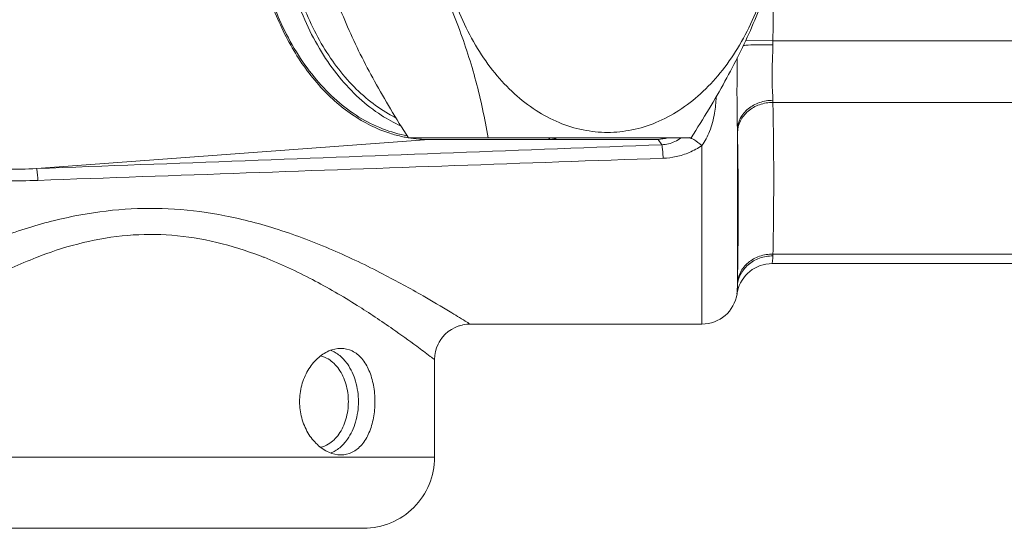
# Model space of a CAD drawing. Header units: millimetres. Extents: x -368 to 1732, y 3428 to 4913.
# Tile 34 of 80: x 1117.51 to 1120.29, y 4345.52 to 4346.96. Entities that reach past the tile are written whole.
import ezdxf

# ---------------------------------------------------------------- set-up
doc = ezdxf.new("R2010")
doc.units = ezdxf.units.MM
doc.linetypes.add('ACAD_ISO08W100', pattern=[36, 24, -3, 6, -3])
doc.layers.add('-- CO_p', color=51, linetype='Continuous', lineweight=9)

# ---------------------------------------------------------------- blocks, each defined once
blk = doc.blocks.new('-- CIEPŁOMIERZ ECHO II_20')
at = {"color": 50}
for points, knots in [([(8.77971, -0.69727), (8.79198, -0.69466), (8.80413, -0.69141), (8.81608, -0.68756), (8.81608, -0.68756), (8.85343, -0.67553), (8.88895, -0.65754), (8.92149, -0.6354), (8.92149, -0.6354), (8.95648, -0.6116), (8.98801, -0.583), (9.01604, -0.55138), (9.01604, -0.55138), (9.04635, -0.5172), (9.07257, -0.47949), (9.095, -0.43971), (9.095, -0.43971), (9.119, -0.39716), (9.13867, -0.35223), (9.15441, -0.306), (9.15441, -0.306), (9.17093, -0.25748), (9.18313, -0.20752), (9.19129, -0.15693), (9.19129, -0.15693), (9.19966, -0.10507), (9.2038, -0.05254), (9.2038, 0), (9.2038, 0), (9.2038, 0.05253), (9.19966, 0.10506), (9.19129, 0.15693), (9.19129, 0.15693), (9.18313, 0.20752), (9.17093, 0.25747), (9.15441, 0.30599), (9.15441, 0.30599), (9.13867, 0.35222), (9.119, 0.39715), (9.095, 0.43971), (9.095, 0.43971), (9.07257, 0.47949), (9.04635, 0.51719), (9.01604, 0.55138), (9.01604, 0.55138), (8.98801, 0.58299), (8.95648, 0.61159), (8.92149, 0.6354), (8.92149, 0.6354), (8.88895, 0.65753), (8.85343, 0.67552), (8.81608, 0.68756), (8.81608, 0.68756), (8.80413, 0.69141), (8.79198, 0.69465), (8.77971, 0.69727)], [0, 0, 0, 0, 0.0714286, 0.0714286, 0.0714286, 0.0714286, 0.1428571, 0.1428571, 0.1428571, 0.1428572, 0.2142857, 0.2142857, 0.2142857, 0.2142857, 0.2857143, 0.2857143, 0.2857143, 0.2857143, 0.3571429, 0.3571429, 0.3571429, 0.3571429, 0.4285714, 0.4285714, 0.4285714, 0.4285714, 0.5, 0.5, 0.5, 0.5, 0.5714286, 0.5714286, 0.5714286, 0.5714286, 0.6428571, 0.6428571, 0.6428571, 0.6428572, 0.7142857, 0.7142857, 0.7142857, 0.7142857, 0.7857143, 0.7857143, 0.7857143, 0.7857143, 0.8571429, 0.8571429, 0.8571429, 0.8571429, 0.9285714, 0.9285714, 0.9285714, 0.9285714, 1, 1, 1, 1]), ([(10.5058, 0.62622), (10.54036, 0.5951), (10.57153, 0.56), (10.59874, 0.52215), (10.59874, 0.52215), (10.6273, 0.48243), (10.6515, 0.43967), (10.6716, 0.39511), (10.6716, 0.39511), (10.69259, 0.34859), (10.70912, 0.30011), (10.72164, 0.25064), (10.72164, 0.25064), (10.73452, 0.19978), (10.74316, 0.14789), (10.7479, 0.09566), (10.7479, 0.09566), (10.75269, 0.04294), (10.7535, -0.01013), (10.75036, -0.06298), (10.75036, -0.06298), (10.74724, -0.11549), (10.74022, -0.16778), (10.72904, -0.21919), (10.72904, -0.21919), (10.71811, -0.26941), (10.70322, -0.31879), (10.68388, -0.36643), (10.68388, -0.36643), (10.66532, -0.41217), (10.64267, -0.45629), (10.6156, -0.49759), (10.6156, -0.49759), (10.58977, -0.53698), (10.55993, -0.5738), (10.52636, -0.60685), (10.52636, -0.60685), (10.49417, -0.63855), (10.45854, -0.66677), (10.42042, -0.69101), (10.42042, -0.69101), (10.38199, -0.71544), (10.34101, -0.73582), (10.29863, -0.75247), (10.29863, -0.75247), (10.2529, -0.77043), (10.20553, -0.78404), (10.15749, -0.79426), (10.15749, -0.79426), (10.10239, -0.80597), (10.04641, -0.81322), (9.99022, -0.81726), (9.99022, -0.81726), (9.92918, -0.82166), (9.86791, -0.82226), (9.8068, -0.82009)], [0, 0, 0, 0, 0.0714286, 0.0714286, 0.0714286, 0.0714286, 0.1428571, 0.1428571, 0.1428571, 0.1428572, 0.2142857, 0.2142857, 0.2142857, 0.2142857, 0.2857143, 0.2857143, 0.2857143, 0.2857143, 0.3571429, 0.3571429, 0.3571429, 0.3571429, 0.4285714, 0.4285714, 0.4285714, 0.4285714, 0.5, 0.5, 0.5, 0.5, 0.5714286, 0.5714286, 0.5714286, 0.5714286, 0.6428571, 0.6428571, 0.6428571, 0.6428572, 0.7142857, 0.7142857, 0.7142857, 0.7142857, 0.7857143, 0.7857143, 0.7857143, 0.7857143, 0.8571429, 0.8571429, 0.8571429, 0.8571429, 0.9285714, 0.9285714, 0.9285714, 0.9285714, 1, 1, 1, 1]), ([(10.46252, 0.60278), (10.49425, 0.57274), (10.52258, 0.53893), (10.54714, 0.50268), (10.54714, 0.50268), (10.57317, 0.46426), (10.59497, 0.4231), (10.61299, 0.38038), (10.61299, 0.38038), (10.63197, 0.33543), (10.64676, 0.28876), (10.65795, 0.24127), (10.65795, 0.24127), (10.66952, 0.19221), (10.67723, 0.14227), (10.68146, 0.09205), (10.68146, 0.09205), (10.68573, 0.04127), (10.68645, -0.00981), (10.68364, -0.06069), (10.68364, -0.06069), (10.68085, -0.11119), (10.67459, -0.16151), (10.66456, -0.2111), (10.66456, -0.2111), (10.6548, -0.25932), (10.64147, -0.30684), (10.62401, -0.35286), (10.62401, -0.35286), (10.60738, -0.3967), (10.58701, -0.43917), (10.56238, -0.4791), (10.56238, -0.4791), (10.53911, -0.51682), (10.51205, -0.55228), (10.48128, -0.58419), (10.48128, -0.58419), (10.45201, -0.61455), (10.41939, -0.6417), (10.38425, -0.665), (10.38425, -0.665), (10.34893, -0.68843), (10.31106, -0.70796), (10.27179, -0.72386), (10.27179, -0.72386), (10.22933, -0.74106), (10.18522, -0.75401), (10.14046, -0.76366), (10.14046, -0.76366), (10.08883, -0.77479), (10.03633, -0.78154), (9.98365, -0.7852), (9.98365, -0.7852), (9.92602, -0.7892), (9.86817, -0.78951), (9.8105, -0.78717)], [0, 0, 0, 0, 0.0714286, 0.0714286, 0.0714286, 0.0714286, 0.1428571, 0.1428571, 0.1428571, 0.1428572, 0.2142857, 0.2142857, 0.2142857, 0.2142857, 0.2857143, 0.2857143, 0.2857143, 0.2857143, 0.3571429, 0.3571429, 0.3571429, 0.3571429, 0.4285714, 0.4285714, 0.4285714, 0.4285714, 0.5, 0.5, 0.5, 0.5, 0.5714286, 0.5714286, 0.5714286, 0.5714286, 0.6428571, 0.6428571, 0.6428571, 0.6428572, 0.7142857, 0.7142857, 0.7142857, 0.7142857, 0.7857143, 0.7857143, 0.7857143, 0.7857143, 0.8571429, 0.8571429, 0.8571429, 0.8571429, 0.9285714, 0.9285714, 0.9285714, 0.9285714, 1, 1, 1, 1]), ([(7.96763, -0.7), (7.95042, -0.67328), (7.93359, -0.64631), (7.91725, -0.61905), (7.91725, -0.61905), (7.90184, -0.59335), (7.88687, -0.56739), (7.87243, -0.54113), (7.87243, -0.54113), (7.85853, -0.51587), (7.84513, -0.49032), (7.83232, -0.46449), (7.83232, -0.46449), (7.81985, -0.43932), (7.80793, -0.41387), (7.79667, -0.38814), (7.79667, -0.38814), (7.78564, -0.36296), (7.77524, -0.33751), (7.7655, -0.3118), (7.7655, -0.3118), (7.75596, -0.28659), (7.74706, -0.26113), (7.73883, -0.23546), (7.73883, -0.23546), (7.7307, -0.21011), (7.72321, -0.18455), (7.71636, -0.15883), (7.71636, -0.15883), (7.70948, -0.13302), (7.70324, -0.10705), (7.69757, -0.08095), (7.69757, -0.08095), (7.69174, -0.05408), (7.68653, -0.02709), (7.68186, 0)], [0, 0, 0, 0, 0.1111111, 0.1111111, 0.1111111, 0.1111111, 0.2222222, 0.2222222, 0.2222222, 0.2222222, 0.3333333, 0.3333333, 0.3333333, 0.3333333, 0.4444444, 0.4444444, 0.4444444, 0.4444445, 0.5555556, 0.5555556, 0.5555556, 0.5555556, 0.6666667, 0.6666667, 0.6666667, 0.6666667, 0.7777778, 0.7777778, 0.7777778, 0.7777778, 0.8888889, 0.8888889, 0.8888889, 0.8888889, 1, 1, 1, 1]), ([(8.68744, 0), (8.68744, -0.03254), (8.6858, -0.0651), (8.68251, -0.09749), (8.68251, -0.09749), (8.67925, -0.12955), (8.67437, -0.16144), (8.66782, -0.19299), (8.66782, -0.19299), (8.6614, -0.22391), (8.65337, -0.25451), (8.64367, -0.28456), (8.64367, -0.28456), (8.63424, -0.31375), (8.62324, -0.34242), (8.61055, -0.37034), (8.61055, -0.37034), (8.59833, -0.39722), (8.58456, -0.4234), (8.56913, -0.44858), (8.56913, -0.44858), (8.55438, -0.47266), (8.53812, -0.49581), (8.52026, -0.51769), (8.52026, -0.51769), (8.50327, -0.53852), (8.48483, -0.55818), (8.46494, -0.57626), (8.46494, -0.57626), (8.44602, -0.59346), (8.42577, -0.60923), (8.40428, -0.6231), (8.40428, -0.6231), (8.38376, -0.63636), (8.3621, -0.64789), (8.33953, -0.65726), (8.33953, -0.65726), (8.31775, -0.6663), (8.29512, -0.67333), (8.272, -0.67803), (8.272, -0.67803), (8.24934, -0.68264), (8.2262, -0.685), (8.20307, -0.685), (8.20307, -0.685), (8.17994, -0.685), (8.15681, -0.68264), (8.13414, -0.67803), (8.13414, -0.67803), (8.11102, -0.67333), (8.08839, -0.6663), (8.06661, -0.65726), (8.06661, -0.65726), (8.04404, -0.64789), (8.02238, -0.63636), (8.00186, -0.6231), (8.00186, -0.6231), (7.98037, -0.60923), (7.96013, -0.59346), (7.9412, -0.57626), (7.9412, -0.57626), (7.92131, -0.55818), (7.90287, -0.53852), (7.88588, -0.51769), (7.88588, -0.51769), (7.86802, -0.49581), (7.85176, -0.47266), (7.83701, -0.44858), (7.83701, -0.44858), (7.82158, -0.4234), (7.80781, -0.39722), (7.79559, -0.37034), (7.79559, -0.37034), (7.78291, -0.34242), (7.7719, -0.31375), (7.76247, -0.28456), (7.76247, -0.28456), (7.75277, -0.25451), (7.74474, -0.22391), (7.73832, -0.19299), (7.73832, -0.19299), (7.73177, -0.16144), (7.72689, -0.12955), (7.72363, -0.09749), (7.72363, -0.09749), (7.72034, -0.0651), (7.7187, -0.03254), (7.7187, 0)], [0, 0, 0, 0, 0.0454545, 0.0454545, 0.0454545, 0.0454546, 0.0909091, 0.0909091, 0.0909091, 0.0909091, 0.1363636, 0.1363636, 0.1363636, 0.1363636, 0.1818182, 0.1818182, 0.1818182, 0.1818182, 0.2272727, 0.2272727, 0.2272727, 0.2272727, 0.2727273, 0.2727273, 0.2727273, 0.2727273, 0.3181818, 0.3181818, 0.3181818, 0.3181818, 0.3636364, 0.3636364, 0.3636364, 0.3636364, 0.4090909, 0.4090909, 0.4090909, 0.4090909, 0.4545455, 0.4545455, 0.4545455, 0.4545455, 0.5, 0.5, 0.5, 0.5, 0.5454545, 0.5454545, 0.5454545, 0.5454546, 0.5909091, 0.5909091, 0.5909091, 0.5909091, 0.6363636, 0.6363636, 0.6363636, 0.6363636, 0.6818182, 0.6818182, 0.6818182, 0.6818182, 0.7272727, 0.7272727, 0.7272727, 0.7272727, 0.7727273, 0.7727273, 0.7727273, 0.7727273, 0.8181818, 0.8181818, 0.8181818, 0.8181818, 0.8636364, 0.8636364, 0.8636364, 0.8636364, 0.9090909, 0.9090909, 0.9090909, 0.9090909, 0.9545455, 0.9545455, 0.9545455, 0.9545455, 1, 1, 1, 1]), ([(8.82495, 0), (8.80774, -0.02673), (8.79091, -0.0537), (8.77457, -0.08096), (8.77457, -0.08096), (8.75916, -0.10666), (8.74419, -0.13262), (8.72975, -0.15887), (8.72975, -0.15887), (8.71585, -0.18414), (8.70245, -0.20968), (8.68964, -0.23552), (8.68964, -0.23552), (8.67717, -0.26069), (8.66525, -0.28614), (8.65399, -0.31187), (8.65399, -0.31187), (8.64296, -0.33705), (8.63256, -0.3625), (8.62282, -0.38821), (8.62282, -0.38821), (8.61328, -0.41342), (8.60438, -0.43888), (8.59615, -0.46455), (8.59615, -0.46455), (8.58802, -0.4899), (8.58054, -0.51546), (8.57368, -0.54118), (8.57368, -0.54118), (8.5668, -0.56699), (8.56056, -0.59296), (8.5549, -0.61906), (8.5549, -0.61906), (8.54907, -0.64592), (8.54385, -0.67292), (8.53918, -0.7)], [0, 0, 0, 0, 0.1111111, 0.1111111, 0.1111111, 0.1111111, 0.2222222, 0.2222222, 0.2222222, 0.2222222, 0.3333333, 0.3333333, 0.3333333, 0.3333333, 0.4444444, 0.4444444, 0.4444444, 0.4444445, 0.5555556, 0.5555556, 0.5555556, 0.5555556, 0.6666667, 0.6666667, 0.6666667, 0.6666667, 0.7777778, 0.7777778, 0.7777778, 0.7777778, 0.8888889, 0.8888889, 0.8888889, 0.8888889, 1, 1, 1, 1]), ([(9.04955, 0), (9.04488, -0.02709), (9.03966, -0.05409), (9.03383, -0.08096), (9.03383, -0.08096), (9.02817, -0.10707), (9.02192, -0.13306), (9.01504, -0.15887), (9.01504, -0.15887), (9.00818, -0.1846), (9.0007, -0.21017), (8.99256, -0.23552), (8.99256, -0.23552), (8.98433, -0.26119), (8.97543, -0.28665), (8.96588, -0.31187), (8.96588, -0.31187), (8.95615, -0.33758), (8.94574, -0.36303), (8.93471, -0.38821), (8.93471, -0.38821), (8.92345, -0.41394), (8.91153, -0.43938), (8.89906, -0.46455), (8.89906, -0.46455), (8.88625, -0.49038), (8.87285, -0.51592), (8.85895, -0.54118), (8.85895, -0.54118), (8.84452, -0.56742), (8.82955, -0.59337), (8.81415, -0.61906), (8.81415, -0.61906), (8.79781, -0.64632), (8.78099, -0.67328), (8.76378, -0.7)], [0, 0, 0, 0, 0.1111111, 0.1111111, 0.1111111, 0.1111111, 0.2222222, 0.2222222, 0.2222222, 0.2222222, 0.3333333, 0.3333333, 0.3333333, 0.3333333, 0.4444444, 0.4444444, 0.4444444, 0.4444445, 0.5555556, 0.5555556, 0.5555556, 0.5555556, 0.6666667, 0.6666667, 0.6666667, 0.6666667, 0.7777778, 0.7777778, 0.7777778, 0.7777778, 0.8888889, 0.8888889, 0.8888889, 0.8888889, 1, 1, 1, 1]), ([(9.20009, 0), (9.20009, -0.03325), (9.19842, -0.06653), (9.19505, -0.09962), (9.19505, -0.09962), (9.19172, -0.13239), (9.18674, -0.16498), (9.18004, -0.19722), (9.18004, -0.19722), (9.17348, -0.22882), (9.16528, -0.26008), (9.15536, -0.29079), (9.15536, -0.29079), (9.14573, -0.32062), (9.13448, -0.34992), (9.12152, -0.37845), (9.12152, -0.37845), (9.10903, -0.40592), (9.09496, -0.43268), (9.07919, -0.45841), (9.07919, -0.45841), (9.06412, -0.48301), (9.0475, -0.50667), (9.02926, -0.52903), (9.02926, -0.52903), (9.01189, -0.55031), (8.99305, -0.5704), (8.97272, -0.58888), (8.97272, -0.58888), (8.95338, -0.60646), (8.93269, -0.62257), (8.91074, -0.63675), (8.91074, -0.63675), (8.88976, -0.65029), (8.86764, -0.66207), (8.84457, -0.67165), (8.84457, -0.67165), (8.8223, -0.68089), (8.79915, -0.68808), (8.77556, -0.69288), (8.77556, -0.69288), (8.77287, -0.69342), (8.77018, -0.69394), (8.76748, -0.69442)], [0, 0, 0, 0, 0.0909091, 0.0909091, 0.0909091, 0.0909091, 0.1818182, 0.1818182, 0.1818182, 0.1818182, 0.2727273, 0.2727273, 0.2727273, 0.2727273, 0.3636364, 0.3636364, 0.3636364, 0.3636364, 0.4545455, 0.4545455, 0.4545455, 0.4545455, 0.5454545, 0.5454545, 0.5454545, 0.5454546, 0.6363636, 0.6363636, 0.6363636, 0.6363636, 0.7272727, 0.7272727, 0.7272727, 0.7272727, 0.8181818, 0.8181818, 0.8181818, 0.8181818, 0.9090909, 0.9090909, 0.9090909, 0.9090909, 1, 1, 1, 1]), ([(9.12938, 0), (9.12938, -0.03325), (9.12771, -0.06653), (9.12434, -0.09962), (9.12434, -0.09962), (9.12101, -0.13239), (9.11602, -0.16498), (9.10933, -0.19722), (9.10933, -0.19722), (9.10277, -0.22882), (9.09457, -0.26008), (9.08465, -0.29079), (9.08465, -0.29079), (9.07502, -0.32062), (9.06377, -0.34992), (9.0508, -0.37845), (9.0508, -0.37845), (9.03832, -0.40592), (9.02425, -0.43268), (9.00848, -0.45841), (9.00848, -0.45841), (8.99341, -0.48301), (8.97679, -0.50667), (8.95855, -0.52903), (8.95855, -0.52903), (8.94118, -0.55031), (8.92234, -0.5704), (8.90201, -0.58888), (8.90201, -0.58888), (8.88267, -0.60646), (8.86198, -0.62257), (8.84003, -0.63675), (8.84003, -0.63675), (8.82246, -0.64809), (8.80407, -0.6582), (8.78504, -0.6668)], [0, 0, 0, 0, 0.1111111, 0.1111111, 0.1111111, 0.1111111, 0.2222222, 0.2222222, 0.2222222, 0.2222222, 0.3333333, 0.3333333, 0.3333333, 0.3333333, 0.4444444, 0.4444444, 0.4444444, 0.4444445, 0.5555556, 0.5555556, 0.5555556, 0.5555556, 0.6666667, 0.6666667, 0.6666667, 0.6666667, 0.7777778, 0.7777778, 0.7777778, 0.7777778, 0.8888889, 0.8888889, 0.8888889, 0.8888889, 1, 1, 1, 1]), ([(8.79886, -0.64431), (8.80594, -0.6407), (8.81291, -0.63688), (8.81977, -0.63286), (8.81977, -0.63286), (8.8397, -0.62118), (8.85868, -0.60785), (8.87659, -0.59323), (8.87659, -0.59323), (8.89533, -0.57793), (8.91289, -0.56123), (8.92927, -0.54345), (8.92927, -0.54345), (8.94643, -0.52483), (8.96229, -0.50504), (8.97691, -0.48437), (8.97691, -0.48437), (8.99217, -0.46278), (9.00607, -0.44024), (9.01868, -0.41701), (9.01868, -0.41701), (9.03179, -0.39285), (9.04349, -0.36794), (9.05388, -0.3425), (9.05388, -0.3425), (9.06461, -0.31623), (9.07393, -0.28938), (9.0819, -0.26214), (9.0819, -0.26214), (9.09008, -0.23422), (9.09685, -0.20588), (9.10227, -0.17729), (9.10227, -0.17729), (9.10778, -0.14822), (9.11189, -0.11888), (9.11463, -0.08941), (9.11463, -0.08941), (9.1174, -0.05969), (9.11877, -0.02984), (9.11877, 0)], [0, 0, 0, 0, 0.1, 0.1, 0.1, 0.1, 0.2, 0.2, 0.2, 0.2, 0.3, 0.3, 0.3, 0.3, 0.4, 0.4, 0.4, 0.4, 0.5, 0.5, 0.5, 0.5, 0.6, 0.6, 0.6, 0.6, 0.7, 0.7, 0.7, 0.7, 0.8, 0.8, 0.8, 0.8, 0.9, 0.9, 0.9, 0.9, 1, 1, 1, 1]), ([(7.73649, -0.3328), (7.73661, -0.34853), (7.73675, -0.36426), (7.73689, -0.37998), (7.73689, -0.37998), (7.73703, -0.39574), (7.73718, -0.41149), (7.73733, -0.42724)], [0, 0, 0, 0, 0.5, 0.5, 0.5, 0.5, 1, 1, 1, 1]), ([(7.73749, -0.43813), (7.75005, -0.43802), (7.7626, -0.43824), (7.77519, -0.4382), (7.77519, -0.4382), (7.78592, -0.43816), (7.79667, -0.43793), (7.80732, -0.43906), (7.80732, -0.43906), (7.81164, -0.43951), (7.81594, -0.44019), (7.82028, -0.44049)], [0, 0, 0, 0, 0.3333333, 0.3333333, 0.3333333, 0.3333333, 0.6666667, 0.6666667, 0.6666667, 0.6666667, 1, 1, 1, 1]), ([(7.73749, -0.43813), (7.73762, -0.44827), (7.73794, -0.45841), (7.73827, -0.46855), (7.73827, -0.46855), (7.73863, -0.47927), (7.739, -0.49), (7.73926, -0.50073), (7.73926, -0.50073), (7.73952, -0.51181), (7.73966, -0.52291), (7.73957, -0.534), (7.73957, -0.534), (7.73949, -0.54484), (7.73919, -0.55567), (7.73871, -0.5665), (7.73871, -0.5665), (7.73829, -0.57592), (7.73773, -0.58533), (7.73749, -0.59475)], [0, 0, 0, 0, 0.2, 0.2, 0.2, 0.2, 0.4, 0.4, 0.4, 0.4, 0.6, 0.6, 0.6, 0.6, 0.8, 0.8, 0.8, 0.8, 1, 1, 1, 1]), ([(7.83773, -0.47521), (7.83777, -0.47856), (7.83781, -0.48192), (7.83785, -0.48527), (7.83785, -0.48527), (7.83803, -0.50058), (7.83821, -0.51589), (7.83834, -0.53121), (7.83834, -0.53121), (7.83848, -0.54747), (7.83854, -0.56373), (7.8385, -0.57999), (7.8385, -0.57999), (7.83846, -0.59663), (7.8383, -0.61327), (7.83807, -0.62991), (7.83807, -0.62991), (7.83785, -0.64558), (7.83756, -0.66125), (7.83745, -0.67693)], [0, 0, 0, 0, 0.2, 0.2, 0.2, 0.2, 0.4, 0.4, 0.4, 0.4, 0.6, 0.6, 0.6, 0.6, 0.8, 0.8, 0.8, 0.8, 1, 1, 1, 1]), ([(7.73733, -0.60045), (7.73683, -0.62569), (7.73641, -0.65093), (7.73607, -0.67618), (7.73607, -0.67618), (7.7357, -0.70389), (7.73543, -0.73161), (7.73528, -0.75933), (7.73528, -0.75933), (7.73511, -0.78902), (7.73508, -0.81872), (7.73519, -0.84841), (7.73519, -0.84841), (7.73529, -0.87816), (7.73552, -0.9079), (7.73588, -0.93765), (7.73588, -0.93765), (7.73625, -0.96766), (7.73674, -0.99768), (7.73733, -1.02769)], [0, 0, 0, 0, 0.2, 0.2, 0.2, 0.2, 0.4, 0.4, 0.4, 0.4, 0.6, 0.6, 0.6, 0.6, 0.8, 0.8, 0.8, 0.8, 1, 1, 1, 1]), ([(7.73733, -0.60045), (7.75009, -0.60051), (7.76295, -0.60271), (7.77504, -0.60703), (7.77504, -0.60703), (7.78674, -0.61121), (7.79773, -0.61738), (7.80718, -0.62542), (7.80718, -0.62542), (7.81614, -0.63305), (7.82373, -0.64236), (7.82901, -0.65292), (7.82901, -0.65292), (7.83405, -0.66302), (7.83699, -0.67426), (7.8373, -0.68545)], [0, 0, 0, 0, 0.25, 0.25, 0.25, 0.25, 0.5, 0.5, 0.5, 0.5, 0.75, 0.75, 0.75, 0.75, 1, 1, 1, 1]), ([(7.73749, -0.59475), (7.75023, -0.59481), (7.76307, -0.59692), (7.77519, -0.60111), (7.77519, -0.60111), (7.78683, -0.60513), (7.79781, -0.61107), (7.80732, -0.61889), (7.80732, -0.61889), (7.81623, -0.62622), (7.82384, -0.63519), (7.82915, -0.64547), (7.82915, -0.64547), (7.83417, -0.6552), (7.83714, -0.66609), (7.83745, -0.67693)], [0, 0, 0, 0, 0.25, 0.25, 0.25, 0.25, 0.5, 0.5, 0.5, 0.5, 0.75, 0.75, 0.75, 0.75, 1, 1, 1, 1]), ([(7.93742, -0.72195), (7.92864, -0.70975), (7.92156, -0.6963), (7.91595, -0.68232), (7.91595, -0.68232), (7.90935, -0.66587), (7.90479, -0.64868), (7.90177, -0.63125), (7.90177, -0.63125), (7.89915, -0.61609), (7.89769, -0.60075), (7.89725, -0.5854)], [0, 0, 0, 0, 0.3333333, 0.3333333, 0.3333333, 0.3333333, 0.6666667, 0.6666667, 0.6666667, 0.6666667, 1, 1, 1, 1]), ([(7.8373, -0.68545), (7.8368, -0.71058), (7.83637, -0.73572), (7.83603, -0.76086), (7.83603, -0.76086), (7.83566, -0.7885), (7.83539, -0.81614), (7.83524, -0.84378), (7.83524, -0.84378), (7.83508, -0.87342), (7.83505, -0.90307), (7.83515, -0.93271), (7.83515, -0.93271), (7.83525, -0.96244), (7.83549, -0.99216), (7.83585, -1.02188), (7.83585, -1.02188), (7.83622, -1.05182), (7.8367, -1.08176), (7.8373, -1.1117)], [0, 0, 0, 0, 0.2, 0.2, 0.2, 0.2, 0.4, 0.4, 0.4, 0.4, 0.6, 0.6, 0.6, 0.6, 0.8, 0.8, 0.8, 0.8, 1, 1, 1, 1]), ([(7.96758, -0.70179), (7.96513, -0.70289), (7.96275, -0.70414), (7.96042, -0.70547), (7.96042, -0.70547), (7.95221, -0.71013), (7.94455, -0.71577), (7.93742, -0.72195)], [0, 0, 0, 0, 0.5, 0.5, 0.5, 0.5, 1, 1, 1, 1]), ([(8.05004, -0.71983), (8.04387, -0.71959), (8.03771, -0.71874), (8.0317, -0.71729), (8.0317, -0.71729), (8.02539, -0.71577), (8.01924, -0.71358), (8.01339, -0.71077), (8.01339, -0.71077), (8.0072, -0.7078), (8.00133, -0.70415), (7.99594, -0.69992)], [0, 0, 0, 0, 0.3333333, 0.3333333, 0.3333333, 0.3333333, 0.6666667, 0.6666667, 0.6666667, 0.6666667, 1, 1, 1, 1]), ([(8.05004, -0.71983), (8.04888, -0.72115), (8.04899, -0.72312), (8.04899, -0.725), (8.04899, -0.725), (8.04898, -0.72966), (8.04823, -0.73377), (8.04772, -0.73802), (8.04772, -0.73802), (8.04695, -0.74447), (8.04674, -0.75123), (8.04634, -0.75783)], [0, 0, 0, 0, 0.3333333, 0.3333333, 0.3333333, 0.3333333, 0.6666667, 0.6666667, 0.6666667, 0.6666667, 1, 1, 1, 1]), ([(9.8105, -0.78717), (9.61491, -0.77967), (9.41931, -0.77218), (9.22371, -0.76469), (9.22371, -0.76469), (9.0281, -0.7572), (8.83249, -0.74972), (8.63689, -0.74225), (8.63689, -0.74225), (8.44127, -0.73477), (8.24565, -0.7273), (8.05004, -0.71983)], [0, 0, 0, 0, 0.3333333, 0.3333333, 0.3333333, 0.3333333, 0.6666667, 0.6666667, 0.6666667, 0.6666667, 1, 1, 1, 1]), ([(8.36562, -0.70497), (8.35814, -0.70446), (8.35074, -0.70273), (8.34357, -0.70053), (8.34357, -0.70053), (8.34303, -0.70037), (8.3425, -0.70021), (8.34197, -0.70004)], [0, 0, 0, 0, 0.5, 0.5, 0.5, 0.5, 1, 1, 1, 1]), ([(8.04634, -0.75783), (8.034, -0.75739), (8.02168, -0.75586), (8.00959, -0.75324), (8.00959, -0.75324), (7.99697, -0.75051), (7.98461, -0.74658), (7.97273, -0.7415), (7.97273, -0.7415), (7.96033, -0.7362), (7.94846, -0.72964), (7.93742, -0.72195)], [0, 0, 0, 0, 0.3333333, 0.3333333, 0.3333333, 0.3333333, 0.6666667, 0.6666667, 0.6666667, 0.6666667, 1, 1, 1, 1]), ([(9.8068, -0.82009), (9.61121, -0.81316), (9.41561, -0.80623), (9.22001, -0.79931), (9.22001, -0.79931), (9.0244, -0.79238), (8.82879, -0.78547), (8.63319, -0.77855), (8.63319, -0.77855), (8.43757, -0.77164), (8.24195, -0.76473), (8.04634, -0.75783)], [0, 0, 0, 0, 0.3333333, 0.3333333, 0.3333333, 0.3333333, 0.6666667, 0.6666667, 0.6666667, 0.6666667, 1, 1, 1, 1]), ([(9.8105, -0.78717), (9.80942, -0.78825), (9.80947, -0.79), (9.80943, -0.79165), (9.80943, -0.79165), (9.80932, -0.79571), (9.80864, -0.79923), (9.80816, -0.80289), (9.80816, -0.80289), (9.80744, -0.80847), (9.8072, -0.81435), (9.8068, -0.82009)], [0, 0, 0, 0, 0.3333333, 0.3333333, 0.3333333, 0.3333333, 0.6666667, 0.6666667, 0.6666667, 0.6666667, 1, 1, 1, 1]), ([(10.39, -1.225), (10.38546, -1.22215), (10.38092, -1.21931), (10.37637, -1.21648), (10.37637, -1.21648), (10.36211, -1.20759), (10.3478, -1.1988), (10.33343, -1.19009), (10.33343, -1.19009), (10.30848, -1.17498), (10.28336, -1.16014), (10.25804, -1.14564), (10.25804, -1.14564), (10.22077, -1.12427), (10.18307, -1.10363), (10.14489, -1.08391), (10.14489, -1.08391), (10.09865, -1.06003), (10.05168, -1.0375), (10.00389, -1.01686), (10.00389, -1.01686), (9.95413, -0.99536), (9.90346, -0.97591), (9.85186, -0.95927), (9.85186, -0.95927), (9.8031, -0.94355), (9.7535, -0.93036), (9.70324, -0.92041), (9.70324, -0.92041), (9.65647, -0.91115), (9.60912, -0.9047), (9.56154, -0.90147), (9.56154, -0.90147), (9.51532, -0.89834), (9.46889, -0.89825), (9.42266, -0.9012), (9.42266, -0.9012), (9.37481, -0.90425), (9.32718, -0.91057), (9.28012, -0.91975), (9.28012, -0.91975), (9.22938, -0.92964), (9.17931, -0.94286), (9.1301, -0.95865), (9.1301, -0.95865), (9.07806, -0.97534), (9.02698, -0.99491), (8.97682, -1.01656), (8.97682, -1.01656), (8.92878, -1.03728), (8.88159, -1.05991), (8.83512, -1.08391), (8.83512, -1.08391), (8.79693, -1.10363), (8.75923, -1.12428), (8.72194, -1.14565), (8.72194, -1.14565), (8.69663, -1.16016), (8.67151, -1.175), (8.64655, -1.19011), (8.64655, -1.19011), (8.63219, -1.19881), (8.61787, -1.20761), (8.60361, -1.21649), (8.60361, -1.21649), (8.59907, -1.21932), (8.59454, -1.22216), (8.59, -1.225)], [0, 0, 0, 0, 0.0588235, 0.0588235, 0.0588235, 0.0588235, 0.1176471, 0.1176471, 0.1176471, 0.1176471, 0.1764706, 0.1764706, 0.1764706, 0.1764706, 0.2352941, 0.2352941, 0.2352941, 0.2352941, 0.2941176, 0.2941176, 0.2941176, 0.2941177, 0.3529412, 0.3529412, 0.3529412, 0.3529412, 0.4117647, 0.4117647, 0.4117647, 0.4117647, 0.4705882, 0.4705882, 0.4705882, 0.4705882, 0.5294118, 0.5294118, 0.5294118, 0.5294118, 0.5882353, 0.5882353, 0.5882353, 0.5882353, 0.6470588, 0.6470588, 0.6470588, 0.6470588, 0.7058824, 0.7058824, 0.7058824, 0.7058824, 0.7647059, 0.7647059, 0.7647059, 0.7647059, 0.8235294, 0.8235294, 0.8235294, 0.8235294, 0.8823529, 0.8823529, 0.8823529, 0.882353, 0.9411765, 0.9411765, 0.9411765, 0.9411765, 1, 1, 1, 1]), ([(9.79933, -1.03283), (9.76022, -1.01801), (9.72022, -1.00534), (9.67951, -0.99553), (9.67951, -0.99553), (9.63813, -0.98557), (9.596, -0.97856), (9.55358, -0.97506), (9.55358, -0.97506), (9.51254, -0.97168), (9.47121, -0.97158), (9.43016, -0.97476), (9.43016, -0.97476), (9.38749, -0.97808), (9.34512, -0.98494), (9.30348, -0.99482), (9.30348, -0.99482), (9.26173, -1.00472), (9.22071, -1.01766), (9.18063, -1.03285)], [0, 0, 0, 0, 0.2, 0.2, 0.2, 0.2, 0.4, 0.4, 0.4, 0.4, 0.6, 0.6, 0.6, 0.6, 0.8, 0.8, 0.8, 0.8, 1, 1, 1, 1]), ([(7.73733, -1.02768), (7.75007, -1.02762), (7.76293, -1.02968), (7.77504, -1.03389), (7.77504, -1.03389), (7.78673, -1.03795), (7.79772, -1.04401), (7.80718, -1.05197), (7.80718, -1.05197), (7.81614, -1.0595), (7.82373, -1.06874), (7.82901, -1.07924), (7.82901, -1.07924), (7.83406, -1.08931), (7.83699, -1.10054), (7.8373, -1.1117)], [0, 0, 0, 0, 0.25, 0.25, 0.25, 0.25, 0.5, 0.5, 0.5, 0.5, 0.75, 0.75, 0.75, 0.75, 1, 1, 1, 1]), ([(7.73749, -1.03287), (7.75024, -1.03282), (7.76311, -1.03497), (7.77519, -1.0393), (7.77519, -1.0393), (7.78692, -1.04351), (7.79791, -1.04979), (7.80732, -1.05795), (7.80732, -1.05795), (7.81634, -1.06576), (7.8239, -1.0753), (7.82915, -1.08605), (7.82915, -1.08605), (7.83423, -1.09646), (7.83714, -1.108), (7.83745, -1.11947)], [0, 0, 0, 0, 0.25, 0.25, 0.25, 0.25, 0.5, 0.5, 0.5, 0.5, 0.75, 0.75, 0.75, 0.75, 1, 1, 1, 1]), ([(7.73749, -1.03287), (7.7376, -1.03673), (7.73786, -1.04059), (7.73826, -1.04443), (7.73826, -1.04443), (7.73852, -1.04701), (7.73885, -1.04958), (7.73923, -1.05214), (7.73923, -1.05214), (7.73935, -1.05289), (7.73946, -1.05364), (7.73959, -1.05439), (7.73959, -1.05439), (7.73959, -1.05442), (7.7396, -1.05445), (7.7396, -1.05448)], [0, 0, 0, 0, 0.25, 0.25, 0.25, 0.25, 0.5, 0.5, 0.5, 0.5, 0.75, 0.75, 0.75, 0.75, 1, 1, 1, 1]), ([(9.17858, -1.03363), (9.17577, -1.0347), (9.17296, -1.03578), (9.17015, -1.03688), (9.17015, -1.03688), (9.1236, -1.05505), (9.0782, -1.07625), (9.03392, -1.0995), (9.03392, -1.0995), (8.99096, -1.12205), (8.94904, -1.14653), (8.90797, -1.17234), (8.90797, -1.17234), (8.87388, -1.19376), (8.84037, -1.2161), (8.80735, -1.23913), (8.80735, -1.23913), (8.78479, -1.25486), (8.76245, -1.27091), (8.74032, -1.28723), (8.74032, -1.28723), (8.72752, -1.29666), (8.71479, -1.30618), (8.70213, -1.31578), (8.70213, -1.31578), (8.69808, -1.31884), (8.69404, -1.32192), (8.69, -1.325)], [0, 0, 0, 0, 0.1428571, 0.1428571, 0.1428571, 0.1428572, 0.2857143, 0.2857143, 0.2857143, 0.2857143, 0.4285714, 0.4285714, 0.4285714, 0.4285714, 0.5714286, 0.5714286, 0.5714286, 0.5714286, 0.7142857, 0.7142857, 0.7142857, 0.7142857, 0.8571429, 0.8571429, 0.8571429, 0.8571429, 1, 1, 1, 1]), ([(10.29, -1.325), (10.28596, -1.32191), (10.28191, -1.31883), (10.27786, -1.31576), (10.27786, -1.31576), (10.26519, -1.30616), (10.25246, -1.29664), (10.23967, -1.28721), (10.23967, -1.28721), (10.21753, -1.27089), (10.1952, -1.25484), (10.17264, -1.23911), (10.17264, -1.23911), (10.13962, -1.21609), (10.10612, -1.19376), (10.07204, -1.17234), (10.07204, -1.17234), (10.03117, -1.14666), (9.98946, -1.12229), (9.94671, -1.09982), (9.94671, -1.09982), (9.90278, -1.07674), (9.85776, -1.05566), (9.81159, -1.03755), (9.81159, -1.03755), (9.80819, -1.03622), (9.80479, -1.03491), (9.80138, -1.03361)], [0, 0, 0, 0, 0.1428571, 0.1428571, 0.1428571, 0.1428572, 0.2857143, 0.2857143, 0.2857143, 0.2857143, 0.4285714, 0.4285714, 0.4285714, 0.4285714, 0.5714286, 0.5714286, 0.5714286, 0.5714286, 0.7142857, 0.7142857, 0.7142857, 0.7142857, 0.8571429, 0.8571429, 0.8571429, 0.8571429, 1, 1, 1, 1]), ([(7.83745, -1.11947), (7.83751, -1.12309), (7.83783, -1.12646), (7.83784, -1.13031), (7.83784, -1.13031), (7.83785, -1.13289), (7.83772, -1.13568), (7.83833, -1.13754), (7.83833, -1.13754), (7.8385, -1.13809), (7.83874, -1.13855), (7.8385, -1.13965), (7.8385, -1.13965), (7.83849, -1.1397), (7.83848, -1.13976), (7.83851, -1.13975)], [0, 0, 0, 0, 0.25, 0.25, 0.25, 0.25, 0.5, 0.5, 0.5, 0.5, 0.75, 0.75, 0.75, 0.75, 1, 1, 1, 1]), ([(8.59, -1.225), (8.59, -1.225), (8.5995, -1.22545), (8.5995, -1.22545), (8.5995, -1.22545), (8.5995, -1.22545), (8.6107, -1.22717), (8.6107, -1.22717), (8.6107, -1.22717), (8.6107, -1.22717), (8.62164, -1.23014), (8.62164, -1.23014), (8.62164, -1.23014), (8.62164, -1.23014), (8.63217, -1.23432), (8.63217, -1.23432), (8.63217, -1.23432), (8.63217, -1.23432), (8.64215, -1.23967), (8.64215, -1.23967), (8.64215, -1.23967), (8.64215, -1.23967), (8.65147, -1.24612), (8.65147, -1.24612), (8.65147, -1.24612), (8.65147, -1.24612), (8.66, -1.25358), (8.66, -1.25358), (8.66, -1.25358), (8.66, -1.25358), (8.66763, -1.26195), (8.66763, -1.26195), (8.66763, -1.26195), (8.66763, -1.26195), (8.67426, -1.27114), (8.67426, -1.27114), (8.67426, -1.27114), (8.67426, -1.27114), (8.67981, -1.28101), (8.67981, -1.28101), (8.67981, -1.28101), (8.67981, -1.28101), (8.68421, -1.29146), (8.68421, -1.29146), (8.68421, -1.29146), (8.68421, -1.29146), (8.6874, -1.30233), (8.6874, -1.30233), (8.6874, -1.30233), (8.6874, -1.30233), (8.68934, -1.31349), (8.68934, -1.31349), (8.68934, -1.31349), (8.68934, -1.31349), (8.69001, -1.325), (8.69001, -1.325)], [0, 0, 0, 0, 0.0714286, 0.0714286, 0.0714286, 0.0714286, 0.1428571, 0.1428571, 0.1428571, 0.1428572, 0.2142857, 0.2142857, 0.2142857, 0.2142857, 0.2857143, 0.2857143, 0.2857143, 0.2857143, 0.3571429, 0.3571429, 0.3571429, 0.3571429, 0.4285714, 0.4285714, 0.4285714, 0.4285714, 0.5, 0.5, 0.5, 0.5, 0.5714286, 0.5714286, 0.5714286, 0.5714286, 0.6428571, 0.6428571, 0.6428571, 0.6428572, 0.7142857, 0.7142857, 0.7142857, 0.7142857, 0.7857143, 0.7857143, 0.7857143, 0.7857143, 0.8571429, 0.8571429, 0.8571429, 0.8571429, 0.9285714, 0.9285714, 0.9285714, 0.9285714, 1, 1, 1, 1]), ([(8.95395, -1.29328), (8.94311, -1.29331), (8.9321, -1.29582), (8.92226, -1.30056), (8.92226, -1.30056), (8.91182, -1.30559), (8.90271, -1.31312), (8.89512, -1.32185), (8.89512, -1.32185), (8.8865, -1.33176), (8.87985, -1.34322), (8.87464, -1.35523), (8.87464, -1.35523), (8.86881, -1.36866), (8.86479, -1.38278), (8.8621, -1.39715), (8.8621, -1.39715), (8.85926, -1.41236), (8.85792, -1.42784), (8.85792, -1.44328)], [0, 0, 0, 0, 0.2, 0.2, 0.2, 0.2, 0.4, 0.4, 0.4, 0.4, 0.6, 0.6, 0.6, 0.6, 0.8, 0.8, 0.8, 0.8, 1, 1, 1, 1]), ([(8.98309, -1.29846), (8.97854, -1.30017), (8.97414, -1.30226), (8.96993, -1.3047), (8.96993, -1.3047), (8.96098, -1.30989), (8.95291, -1.31667), (8.94593, -1.32427)], [0, 0, 0, 0, 0.5, 0.5, 0.5, 0.5, 1, 1, 1, 1]), ([(9.07005, -1.44328), (9.07005, -1.42777), (9.068, -1.41219), (9.06395, -1.39715), (9.06395, -1.39715), (9.05999, -1.38247), (9.05412, -1.36832), (9.04638, -1.35524), (9.04638, -1.35524), (9.0391, -1.34293), (9.03017, -1.33157), (9.01966, -1.32186), (9.01966, -1.32186), (9.01018, -1.3131), (8.99943, -1.30568), (8.98752, -1.30056), (8.98752, -1.30056), (8.97692, -1.296), (8.9654, -1.29325), (8.95395, -1.29328)], [0, 0, 0, 0, 0.2, 0.2, 0.2, 0.2, 0.4, 0.4, 0.4, 0.4, 0.6, 0.6, 0.6, 0.6, 0.8, 0.8, 0.8, 0.8, 1, 1, 1, 1]), ([(8.94593, -1.32427), (8.94219, -1.32835), (8.93872, -1.33269), (8.93552, -1.33722), (8.93552, -1.33722), (8.92515, -1.35189), (8.9176, -1.36856), (8.91253, -1.38588), (8.91253, -1.38588), (8.90706, -1.40454), (8.90445, -1.42396), (8.90445, -1.44328)], [0, 0, 0, 0, 0.3333333, 0.3333333, 0.3333333, 0.3333333, 0.6666667, 0.6666667, 0.6666667, 0.6666667, 1, 1, 1, 1]), ([(9.01119, -1.31473), (9.0036, -1.31636), (8.99623, -1.31926), (8.98948, -1.32318), (8.98948, -1.32318), (8.9776, -1.33008), (8.96763, -1.3401), (8.95966, -1.35136), (8.95966, -1.35136), (8.9506, -1.36416), (8.94411, -1.37854), (8.93973, -1.39353), (8.93973, -1.39353), (8.93502, -1.40968), (8.93274, -1.42654), (8.93274, -1.44328)], [0, 0, 0, 0, 0.25, 0.25, 0.25, 0.25, 0.5, 0.5, 0.5, 0.5, 0.75, 0.75, 0.75, 0.75, 1, 1, 1, 1]), ([(8.95392, -1.59328), (8.94304, -1.59328), (8.93198, -1.59073), (8.92212, -1.58594), (8.92212, -1.58594), (8.91174, -1.5809), (8.90268, -1.5734), (8.89512, -1.56472), (8.89512, -1.56472), (8.88652, -1.55483), (8.87987, -1.54339), (8.87466, -1.5314), (8.87466, -1.5314), (8.86881, -1.51793), (8.86477, -1.50375), (8.86208, -1.48933), (8.86208, -1.48933), (8.85925, -1.47415), (8.85792, -1.4587), (8.85792, -1.44328)], [0, 0, 0, 0, 0.2, 0.2, 0.2, 0.2, 0.4, 0.4, 0.4, 0.4, 0.6, 0.6, 0.6, 0.6, 0.8, 0.8, 0.8, 0.8, 1, 1, 1, 1]), ([(8.90445, -1.44328), (8.90445, -1.46261), (8.90706, -1.48203), (8.91253, -1.50069), (8.91253, -1.50069), (8.9176, -1.51801), (8.92515, -1.53468), (8.93552, -1.54935), (8.93552, -1.54935), (8.93872, -1.55388), (8.94219, -1.55822), (8.94593, -1.5623)], [0, 0, 0, 0, 0.3333333, 0.3333333, 0.3333333, 0.3333333, 0.6666667, 0.6666667, 0.6666667, 0.6666667, 1, 1, 1, 1]), ([(8.93274, -1.44328), (8.93274, -1.46003), (8.93501, -1.47688), (8.93973, -1.49303), (8.93973, -1.49303), (8.94411, -1.50803), (8.9506, -1.52241), (8.95966, -1.53521), (8.95966, -1.53521), (8.96763, -1.54646), (8.9776, -1.55649), (8.98948, -1.56339), (8.98948, -1.56339), (8.99623, -1.56731), (9.0036, -1.57021), (9.0112, -1.57183)], [0, 0, 0, 0, 0.25, 0.25, 0.25, 0.25, 0.5, 0.5, 0.5, 0.5, 0.75, 0.75, 0.75, 0.75, 1, 1, 1, 1]), ([(9.07005, -1.44328), (9.07005, -1.45875), (9.06802, -1.47429), (9.06399, -1.48928), (9.06399, -1.48928), (9.06004, -1.50396), (9.05418, -1.51812), (9.04645, -1.5312), (9.04645, -1.5312), (9.03925, -1.5434), (9.03043, -1.55467), (9.02006, -1.56434), (9.02006, -1.56434), (9.01057, -1.57318), (8.99979, -1.58069), (8.98784, -1.58587), (8.98784, -1.58587), (8.97715, -1.59051), (8.96554, -1.59328), (8.95399, -1.59328)], [0, 0, 0, 0, 0.2, 0.2, 0.2, 0.2, 0.4, 0.4, 0.4, 0.4, 0.6, 0.6, 0.6, 0.6, 0.8, 0.8, 0.8, 0.8, 1, 1, 1, 1]), ([(8.94593, -1.5623), (8.95291, -1.5699), (8.96098, -1.57667), (8.96993, -1.58187), (8.96993, -1.58187), (8.97414, -1.58431), (8.97854, -1.5864), (8.98309, -1.58811)], [0, 0, 0, 0, 0.5, 0.5, 0.5, 0.5, 1, 1, 1, 1]), ([(8.69, -1.6), (8.69, -1.65305), (8.71108, -1.70392), (8.74858, -1.74142), (8.74858, -1.74142), (8.78609, -1.77893), (8.83696, -1.8), (8.89, -1.8)], [0, 0, 0, 0, 0.5, 0.5, 0.5, 0.5, 1, 1, 1, 1])]:
    blk.add_open_spline(points, degree=3, knots=knots, dxfattribs=at)
for points in [[(7.73733, -0.42724), (7.73733, -0.42724), (5.24268, -0.42724), (5.24268, -0.42724)], [(7.73733, -0.42724), (7.73733, -0.42724), (7.81408, -0.42648), (7.81408, -0.42648)], [(7.73733, -0.42724), (7.73733, -0.42724), (7.73749, -0.43813), (7.73749, -0.43813)], [(7.73733, -0.60045), (7.73733, -0.60045), (5.24268, -0.60045), (5.24268, -0.60045)], [(7.73733, -0.60045), (7.73739, -0.59855), (7.73744, -0.59665), (7.73749, -0.59475)], [(7.8373, -0.68545), (7.83736, -0.68261), (7.83741, -0.67977), (7.83745, -0.67693)], [(7.83745, -1.11947), (7.83745, -1.11947), (7.83745, -0.67693), (7.83745, -0.67693)], [(7.97251, -0.69983), (7.97084, -0.7004), (7.96919, -0.70106), (7.96758, -0.70179)], [(8.53918, -0.7), (8.53918, -0.7), (7.96763, -0.7), (7.96763, -0.7)], [(8.03357, -0.7001), (8.04239, -0.70297), (8.05156, -0.70461), (8.06082, -0.70497)], [(8.04244, -0.7001), (8.04819, -0.70276), (8.0545, -0.7045), (8.06082, -0.70497)], [(8.06082, -0.70497), (8.06082, -0.70497), (8.05004, -0.71983), (8.05004, -0.71983)], [(8.06082, -0.70497), (8.06082, -0.70497), (8.36562, -0.70497), (8.36562, -0.70497)], [(8.36435, -0.70018), (8.36609, -0.70188), (8.36784, -0.70357), (8.36961, -0.70524)], [(8.36961, -0.70524), (8.36961, -0.70524), (8.36562, -0.70497), (8.36562, -0.70497)], [(8.70512, -0.70524), (8.70512, -0.70524), (8.36961, -0.70524), (8.36961, -0.70524)], [(8.53918, -0.7), (8.53918, -0.7), (8.76378, -0.7), (8.76378, -0.7)], [(8.70512, -0.70524), (8.72479, -0.70522), (8.74443, -0.70357), (8.76383, -0.7003)], [(8.70512, -0.70524), (8.70512, -0.70524), (9.8105, -0.78717), (9.8105, -0.78717)], [(8.76383, -0.7003), (8.76915, -0.69941), (8.77444, -0.6984), (8.77971, -0.69727)], [(7.93742, -0.72195), (7.93742, -0.72195), (7.93742, -1.225), (7.93742, -1.225)], [(7.73733, -1.02769), (7.73733, -1.02769), (5.24268, -1.02769), (5.24268, -1.02769)], [(7.73733, -1.02769), (7.73733, -1.02769), (7.73749, -1.03287), (7.73749, -1.03287)], [(9.18063, -1.03285), (9.18063, -1.03285), (9.17858, -1.03363), (9.17858, -1.03363)], [(9.80138, -1.03361), (9.80138, -1.03361), (9.79933, -1.03283), (9.79933, -1.03283)], [(7.73953, -1.05448), (7.73953, -1.05448), (5.24052, -1.05448), (5.24052, -1.05448)], [(7.83726, -1.13297), (7.82716, -1.08713), (7.78654, -1.05448), (7.7396, -1.05448)], [(7.83851, -1.13974), (7.83817, -1.13747), (7.83775, -1.13521), (7.83726, -1.13297)], [(7.8373, -1.1117), (7.8373, -1.1117), (7.83745, -1.11947), (7.83745, -1.11947)], [(7.83847, -1.13948), (7.84566, -1.18859), (7.88778, -1.225), (7.93742, -1.225)], [(8.59, -1.225), (8.59, -1.225), (7.93742, -1.225), (7.93742, -1.225)], [(8.59, -1.225), (8.59, -1.225), (7.93742, -1.225), (7.93742, -1.225)], [(8.69, -1.6), (8.69, -1.6), (8.69, -1.325), (8.69, -1.325)], [(8.69, -1.6), (8.69, -1.6), (8.69, -1.325), (8.69, -1.325)], [(10.29, -1.6), (10.29, -1.6), (8.69, -1.6), (8.69, -1.6)], [(10.09, -1.8), (10.09, -1.8), (8.89, -1.8), (8.89, -1.8)]]:
    blk.add_open_spline(points, degree=3, dxfattribs=at)
blk = doc.blocks.new('*U324')
at = {"linetype": 'Continuous', "lineweight": 0}
blk.add_blockref('-- CIEPŁOMIERZ ECHO II_20', (3.3004, 0), dxfattribs=at)

msp = doc.modelspace()

# ---------------------------------------------------------------- block references
at = {"layer": '-- CO_p', "linetype": 'ACAD_ISO08W100', "ltscale": 20, "xscale": -1}
msp.add_blockref('*U324', (1130.6727, 4347.3245), dxfattribs=at)

doc.saveas('drawing.dxf')
